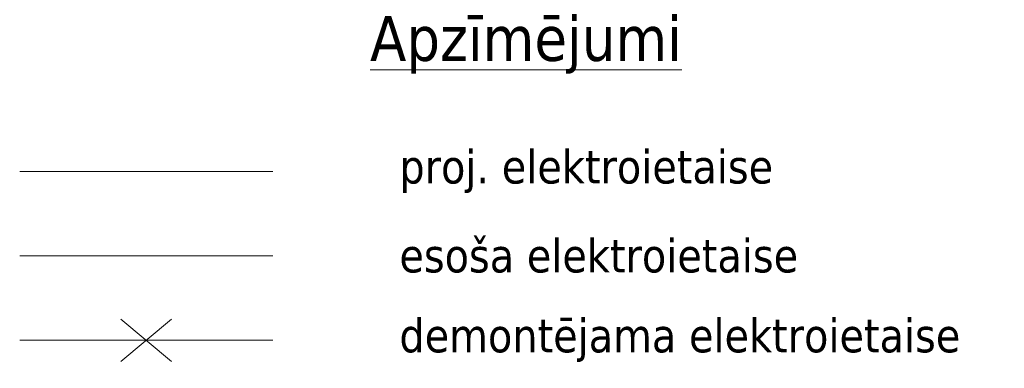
# Model space of a CAD drawing. Header units: metres. Extents: x 479801 to 960259, y 275948 to 557431.
# Tile 4 of 48: x 480481 to 480525, y 277273 to 277288. Entities that reach past the tile are written whole.
import ezdxf

# ---------------------------------------------------------------- set-up
doc = ezdxf.new("R2010")
doc.units = ezdxf.units.M
doc.linetypes.add('ADTI_0', pattern=[2, 1, 1])
doc.layers.get('0').update_dxf_attribs({"linetype": 'ADTI_0', "lineweight": 9})
doc.styles.get("Standard").update_dxf_attribs({"font": 'wromlats.shx'})

msp = doc.modelspace()

# ---------------------------------------------------------------- linework, layer by layer
at = {"color": 12, "linetype": 'Continuous'}
for p, q in [((480480.90002, 277281.4271), (480492.15002, 277281.4271)), ((480485.40002, 277272.9896), (480487.65002, 277274.8646)), ((480485.40002, 277274.8646), (480487.65002, 277272.9896))]:
    msp.add_line(p, q, dxfattribs=at)
at = {"color": 18, "linetype": 'Continuous', "true_color": 0x000000}
for p, q in [((480480.90002, 277277.6771), (480492.15002, 277277.6771)), ((480480.90002, 277273.9271), (480492.15002, 277273.9271))]:
    msp.add_line(p, q, dxfattribs=at)

# ---------------------------------------------------------------- texts
at = {"color": 18, "true_color": 0x000000, "insert": (480503.40002, 277287.05211), "char_height": 2, "width": 52.5, "attachment_point": 5}
msp.add_mtext('{\\fTahoma|b0|i0|c186|p0;\\LApzīmējumi }', dxfattribs=at)
at = {"char_height": 1.5, "width": 42.0082363, "attachment_point": 4}
for s, insert in [('{\\fTahoma|b0|i0|c186|p0;\\C12;proj. elektroietaise}', (480497.77502, 277281.4271)), ('{\\fTahoma|b0|i0|c186|p0;\\C18;\\c0;esoša elektroietaise}', (480497.77502, 277277.6771)), ('{\\fTahoma|b0|i0|c186|p0;\\C18;\\c0;demontējama elektroietaise}', (480497.77502, 277273.9271))]:
    msp.add_mtext(s, dxfattribs=dict(at, insert=insert))

doc.saveas('drawing.dxf')
